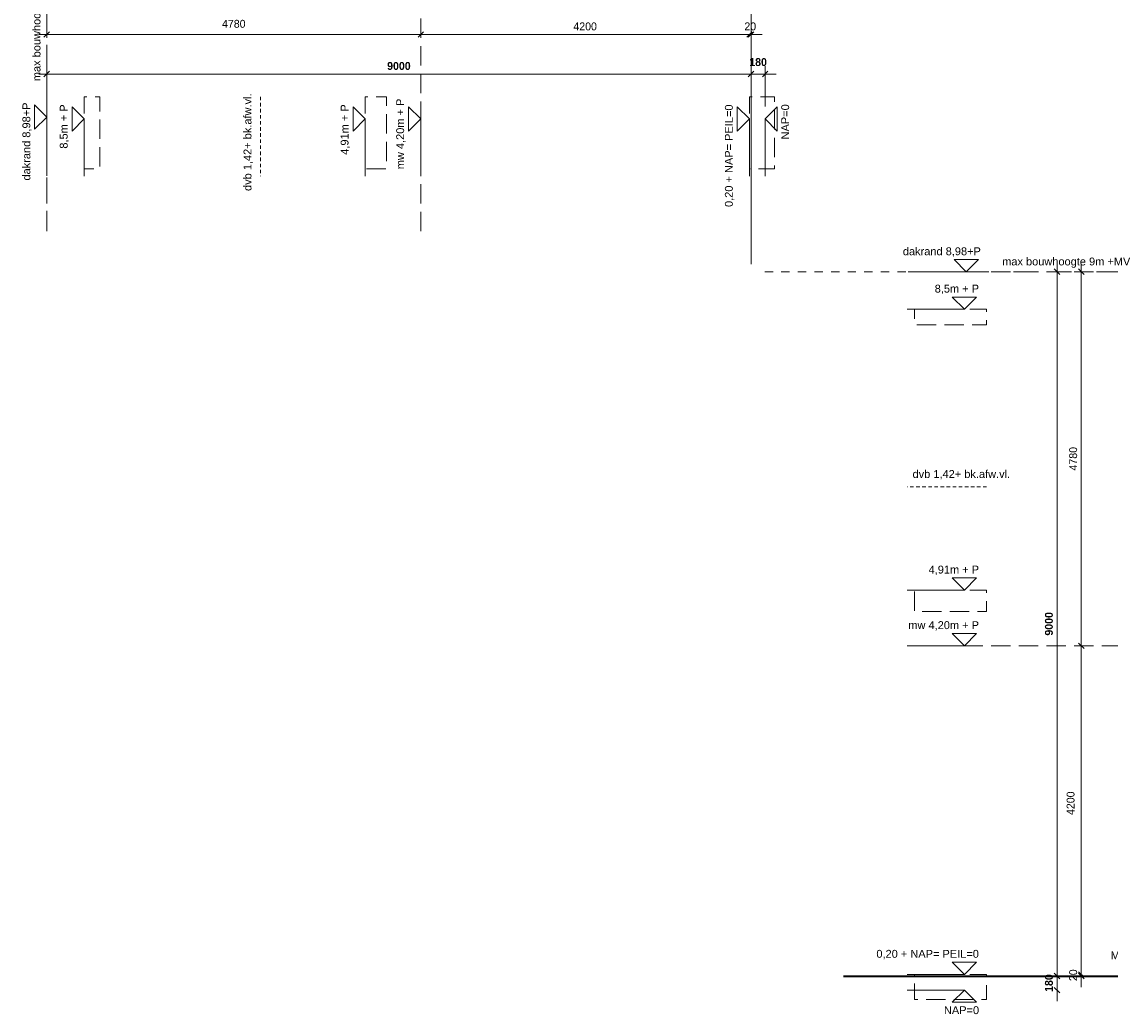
# Model space of a CAD drawing. Header units: millimetres. Extents: x -39200 to 51213, y -35420 to 51000.
# Tile 1 of 142: x -23899 to -9990, y -28383 to -15701. Entities that reach past the tile are written whole.
import ezdxf

# ---------------------------------------------------------------- set-up
doc = ezdxf.new("R2010")
doc.units = ezdxf.units.MM
doc.header["$LTSCALE"] = 100
doc.header["$PDMODE"] = 1
doc.header["$PDSIZE"] = -2
for name, pattern in [('[LS] Type-1', [2.12, 1.06, -1.06]), ('[LS] Type-2', [3.52999, 2.469998, -1.059993]), ('Line Type-6c', [0.777014, 0.448028, -0.328986])]:
    doc.linetypes.add(name, pattern=pattern)
doc.layers.get('0').update_dxf_attribs({"lineweight": 5})
for name, color, linetype, lineweight in [('5', 7, 'Continuous', 18), ('Dimension', 7, 'Continuous', 9), ('Geen', 7, 'Continuous', 9), ('none', 7, 'Continuous', 13)]:
    doc.layers.add(name, color=color, linetype=linetype, lineweight=lineweight)
doc.styles.add('Arial', font='Arial.ttf')
doc.styles.add('Century Gothic', font='Century-Gothic_9791.ttf')
doc.styles.add('Century Gothic (bold)', font='Century-Gothic-Bold_9789.ttf')
doc.dimstyles.new('Arch_PUUUR', dxfattribs={"dimtxt": 101.056134, "dimasz": 70.693359, "dimexe": 100, "dimexo": 159, "dimgap": 100, "dimtad": 1, "dimdec": 4, "dimtxsty": 'Century Gothic', "dimblk": 'VW_SLASH', "dimblk1": 'VW_SLASH', "dimblk2": 'VW_SLASH', "dimcen": 0, "dimdle": 100, "dimazin": 0, "dimtfac": 0.8, "dimtdec": 4, "dimtix": 1, "dimtmove": 0, "dimatfit": 0, "dimldrblk": 'VW_SLASH-1', "dimfxl": 1, "dimfrac": 2, "dimtolj": 1, "dimarcsym": 0})

# ---------------------------------------------------------------- blocks, each defined once
blk = doc.blocks.new('Groep-70')
at = {"layer": 'Geen', "color": 5, "linetype": '[LS] Type-2', "lineweight": 5, "true_color": 0x0000ff, "transparency": 33554687}
for p, q in [((-23580, -18378), (-23580, 18847)), ((-18800, -18378), (-18800, 5894))]:
    blk.add_line(p, q, dxfattribs=at)
blk = doc.blocks.new('VW_SLASH')
at = {"color": 0, "linetype": 'ByBlock', "lineweight": -2, "transparency": 16777216}
blk.add_line((1.41, 0), (-1, 0), dxfattribs=at)
at = {"color": 0, "linetype": 'Continuous', "lineweight": 20, "transparency": 16777216, "flags": 128}
blk.add_lwpolyline([(0.5, 0.5), (-0.5, -0.5)], dxfattribs=at)
blk = doc.blocks.new('*D85')
at = {"layer": 'Defpoints', "color": 0, "transparency": 33554687}
for p in [(-23580, -15864), (-23580, -16919), (-18800, -16943)]:
    blk.add_point(p, dxfattribs=at)
at = {"layer": 'Dimension', "color": 0, "linetype": 'Continuous', "lineweight": -2, "transparency": 33554687}
blk.add_line((-18871, -15864), (-23509, -15864), dxfattribs=at)
at = {"layer": 'Dimension', "color": 0, "lineweight": -2, "xscale": 70.693359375, "yscale": 70.693359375, "zscale": 70.693359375, "rotation": 180}
blk.add_blockref('VW_SLASH', (-23580, -15864), dxfattribs=at)
at = {"layer": 'Dimension', "color": 0, "lineweight": -2, "xscale": 70.693359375, "yscale": 70.693359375, "zscale": 70.693359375}
blk.add_blockref('VW_SLASH', (-18800, -15864), dxfattribs=at)
at = {"layer": 'Dimension', "color": 0, "lineweight": 5, "transparency": 33554687, "insert": (-21190, -15728), "char_height": 101.1, "attachment_point": 5, "style": 'Century Gothic'}
blk.add_mtext('\\A1;4780', dxfattribs=at)
blk = doc.blocks.new('VW_SLASH-1')
at = {"color": 0, "linetype": 'ByBlock', "lineweight": -2, "transparency": 16777216}
blk.add_line((1.41, 0), (-1, 0), dxfattribs=at)
at = {"color": 0, "linetype": 'Continuous', "lineweight": 20, "transparency": 16777216, "flags": 128}
blk.add_lwpolyline([(0.75, 0.75), (-0.75, -0.75)], dxfattribs=at)
blk = doc.blocks.new('*D86')
at = {"layer": 'Defpoints', "color": 0, "transparency": 33554687}
for p in [(-18800, -15864), (-14600, -16660), (-18800, -16943)]:
    blk.add_point(p, dxfattribs=at)
at = {"layer": 'Dimension', "color": 0, "linetype": 'Continuous', "lineweight": -2, "transparency": 33554687}
blk.add_line((-14671, -15864), (-18729, -15864), dxfattribs=at)
at = {"layer": 'Dimension', "color": 0, "lineweight": -2, "xscale": 70.693359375, "yscale": 70.693359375, "zscale": 70.693359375, "rotation": 180}
blk.add_blockref('VW_SLASH', (-18800, -15864), dxfattribs=at)
at = {"layer": 'Dimension', "color": 0, "lineweight": -2, "xscale": 70.693359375, "yscale": 70.693359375, "zscale": 70.693359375}
blk.add_blockref('VW_SLASH', (-14600, -15864), dxfattribs=at)
at = {"layer": 'Dimension', "color": 0, "lineweight": 5, "transparency": 33554687, "insert": (-16700, -15761), "char_height": 101.1, "attachment_point": 5, "style": 'Century Gothic'}
blk.add_mtext('\\A1;4200', dxfattribs=at)
blk = doc.blocks.new('*D87')
at = {"layer": 'Defpoints', "color": 0, "transparency": 33554687}
for p in [(-14580, -15480), (-14600, -15864), (-14600, -16660)]:
    blk.add_point(p, dxfattribs=at)
at = {"layer": 'Dimension', "color": 0, "linetype": 'Continuous', "lineweight": -2, "transparency": 33554687}
for p, q in [((-14671, -15864), (-14741, -15864)), ((-14580, -15864), (-14600, -15864)), ((-14509, -15864), (-14439, -15864))]:
    blk.add_line(p, q, dxfattribs=at)
at = {"layer": 'Dimension', "color": 0, "lineweight": -2, "xscale": 70.693359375, "yscale": 70.693359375, "zscale": 70.693359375, "rotation": 180}
blk.add_blockref('VW_SLASH', (-14580, -15864), dxfattribs=at)
at = {"layer": 'Dimension', "color": 0, "lineweight": -2, "xscale": 70.693359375, "yscale": 70.693359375, "zscale": 70.693359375}
blk.add_blockref('VW_SLASH', (-14600, -15864), dxfattribs=at)
at = {"layer": 'Dimension', "color": 0, "lineweight": 5, "transparency": 33554687, "insert": (-14590, -15761), "char_height": 101.1, "attachment_point": 5, "style": 'Century Gothic'}
blk.add_mtext('\\A1;20', dxfattribs=at)
blk = doc.blocks.new('*D88')
at = {"layer": 'Defpoints', "color": 0, "transparency": 33554687}
for p in [(-14580, -14420), (-14400, -16370), (-14400, -16943)]:
    blk.add_point(p, dxfattribs=at)
at = {"layer": 'Dimension', "color": 0, "linetype": 'Continuous', "lineweight": -2, "transparency": 33554687}
for p, q in [((-14580, -14579), (-14580, -16470)), ((-14400, -16784), (-14400, -16270)), ((-14651, -16370), (-14721, -16370)), ((-14580, -16370), (-14400, -16370)), ((-14329, -16370), (-14259, -16370))]:
    blk.add_line(p, q, dxfattribs=at)
at = {"layer": 'Dimension', "color": 0, "lineweight": -2, "xscale": 70.693359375, "yscale": 70.693359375, "zscale": 70.693359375}
blk.add_blockref('VW_SLASH', (-14580, -16370), dxfattribs=at)
at = {"layer": 'Dimension', "color": 0, "lineweight": -2, "xscale": 70.693359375, "yscale": 70.693359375, "zscale": 70.693359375, "rotation": 180}
blk.add_blockref('VW_SLASH', (-14400, -16370), dxfattribs=at)
at = {"layer": 'Dimension', "color": 0, "lineweight": 5, "transparency": 33554687, "insert": (-14490, -16217), "char_height": 101.1, "attachment_point": 5, "style": 'Century Gothic (bold)'}
blk.add_mtext('\\A1;180', dxfattribs=at)
blk = doc.blocks.new('*D89')
at = {"layer": 'Defpoints', "color": 0, "transparency": 33554687}
for p in [(-14580, -14420), (-14580, -16370), (-23580, -16919)]:
    blk.add_point(p, dxfattribs=at)
at = {"layer": 'Dimension', "color": 0, "linetype": 'Continuous', "lineweight": -2, "transparency": 33554687}
for p, q in [((-14580, -14579), (-14580, -16470)), ((-23580, -16760), (-23580, -16270)), ((-23509, -16370), (-14651, -16370))]:
    blk.add_line(p, q, dxfattribs=at)
at = {"layer": 'Dimension', "color": 0, "lineweight": -2, "xscale": 70.693359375, "yscale": 70.693359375, "zscale": 70.693359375, "rotation": 180}
blk.add_blockref('VW_SLASH', (-23580, -16370), dxfattribs=at)
at = {"layer": 'Dimension', "color": 0, "lineweight": -2, "xscale": 70.693359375, "yscale": 70.693359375, "zscale": 70.693359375}
blk.add_blockref('VW_SLASH', (-14580, -16370), dxfattribs=at)
at = {"layer": 'Dimension', "color": 0, "lineweight": 5, "transparency": 33554687, "insert": (-19080, -16267), "char_height": 101.1, "attachment_point": 5, "style": 'Century Gothic (bold)'}
blk.add_mtext('\\A1;9000', dxfattribs=at)
blk = doc.blocks.new('Groep-86')
at = {"color": 22, "lineweight": 5, "true_color": 0xdd1d1d, "transparency": 33554687}
blk.add_line((-14600, -16943), (-14600, -17675), dxfattribs=at)
at = {"color": 22, "lineweight": 5, "true_color": 0xdd1d1d, "transparency": 33554687, "flags": 128}
blk.add_lwpolyline([(-14756, -17099), (-14600, -16943), (-14756, -16788)], close=True, dxfattribs=at)
blk = doc.blocks.new('Groep-87')
at = {"color": 22, "lineweight": 5, "true_color": 0xdd1d1d, "transparency": 33554687}
blk.add_line((-19510, -16943), (-19510, -17675), dxfattribs=at)
at = {"color": 22, "lineweight": 5, "true_color": 0xdd1d1d, "transparency": 33554687, "flags": 128}
blk.add_lwpolyline([(-19666, -17099), (-19510, -16943), (-19666, -16788)], close=True, dxfattribs=at)
blk = doc.blocks.new('Groep-88')
at = {"color": 22, "lineweight": 5, "true_color": 0xdd1d1d, "transparency": 33554687}
blk.add_line((-23100, -16943), (-23100, -17675), dxfattribs=at)
at = {"color": 22, "lineweight": 5, "true_color": 0xdd1d1d, "transparency": 33554687, "flags": 128}
blk.add_lwpolyline([(-23256, -17099), (-23100, -16943), (-23256, -16788)], close=True, dxfattribs=at)
blk = doc.blocks.new('Groep-89')
at = {"color": 22, "lineweight": 5, "true_color": 0xdd1d1d, "transparency": 33554687}
blk.add_line((-14400, -16943), (-14400, -17675), dxfattribs=at)
at = {"color": 22, "lineweight": 5, "true_color": 0xdd1d1d, "transparency": 33554687, "flags": 128}
blk.add_lwpolyline([(-14244, -17099), (-14400, -16943), (-14244, -16788)], close=True, dxfattribs=at)
blk = doc.blocks.new('Groep-90')
at = {"color": 22, "lineweight": 5, "true_color": 0xdd1d1d, "transparency": 33554687}
blk.add_line((-18800, -16943), (-18800, -17675), dxfattribs=at)
at = {"color": 22, "lineweight": 5, "true_color": 0xdd1d1d, "transparency": 33554687, "flags": 128}
blk.add_lwpolyline([(-18956, -17099), (-18800, -16943), (-18956, -16788)], close=True, dxfattribs=at)
blk = doc.blocks.new('Groep-91')
at = {"color": 7, "transparency": 33554554}
for name in ['Groep-88', 'Groep-87', 'Groep-90', 'Groep-86', 'Groep-89']:
    blk.add_blockref(name, (0, 0), dxfattribs=at)
at = {"layer": 'Geen', "color": 1, "true_color": 0xff0000, "transparency": 33554687, "attachment_point": 1, "rotation": 90, "line_spacing_factor": 0.962448, "style": 'Arial'}
for s, insert, char_height in [('8,5m + P', (-23414, -17323), 100.7), ('4,91m + P', (-19824, -17401), 100.7), ('mw 4,20m + P', (-19114, -17586), 100.69), ('NAP=0', (-14194, -17205), 100.7), ('0,20 + NAP= PEIL=0', (-14914, -18068), 100.69)]:
    blk.add_mtext(s, dxfattribs=dict(at, insert=insert, char_height=char_height))
blk = doc.blocks.new('Groep-92')
at = {"color": 22, "lineweight": 5, "true_color": 0xdd1d1d, "transparency": 33554687}
blk.add_line((-23580, -16919), (-23580, -17650), dxfattribs=at)
at = {"color": 22, "lineweight": 5, "true_color": 0xdd1d1d, "transparency": 33554687, "flags": 128}
blk.add_lwpolyline([(-23736, -17074), (-23580, -16919), (-23736, -16763)], close=True, dxfattribs=at)
blk = doc.blocks.new('Groep-93')
at = {"color": 22, "lineweight": 5, "true_color": 0xdd1d1d, "transparency": 33554687}
blk.add_line((-14580, -14420), (-14580, -15152), dxfattribs=at)
at = {"color": 22, "lineweight": 5, "true_color": 0xdd1d1d, "transparency": 33554687, "flags": 128}
blk.add_lwpolyline([(-14736, -14576), (-14580, -14420), (-14736, -14264)], close=True, dxfattribs=at)
blk = doc.blocks.new('Groep-94')
at = {"color": 1, "linetype": 'Line Type-6c', "lineweight": 9, "true_color": 0xff0000, "transparency": 33554687}
blk.add_line((-20850, -16660), (-20850, -17675), dxfattribs=at)
at = {"linetype": '[LS] Type-2', "lineweight": 9, "transparency": 33554687, "flags": 128}
for points in [[(-23100, -17580), (-23100, -16660), (-22900, -16660), (-22900, -17580)], [(-19510, -17580), (-19510, -16660), (-19240, -16660), (-19240, -17580)], [(-14600, -17580), (-14600, -16660), (-14280, -16660), (-14280, -17580)]]:
    blk.add_lwpolyline(points, close=True, dxfattribs=at)
at = {"layer": '5', "color": 22, "linetype": '[LS] Type-1', "lineweight": 5, "true_color": 0xdd1d1d, "transparency": 33554687}
blk.add_line((-23580, -11757), (-23580, -18378), dxfattribs=at)
at = {"color": 7, "transparency": 33554554}
for name in ['Groep-93', 'Groep-92']:
    blk.add_blockref(name, (0, 0), dxfattribs=at)
at = {"layer": '5', "color": 7, "transparency": 33554687}
blk.add_blockref('Groep-91', (0, 0), dxfattribs=at)
at = {"color": 1, "true_color": 0xff0000, "transparency": 33554687, "insert": (-21065, -17864), "char_height": 100.69, "attachment_point": 1, "rotation": 90, "line_spacing_factor": 0.962448, "style": 'Arial'}
blk.add_mtext('dvb 1,42+ bk.afw.vl.', dxfattribs=at)
at = {"layer": 'Geen', "color": 1, "true_color": 0xff0000, "transparency": 33554687, "char_height": 100.69, "attachment_point": 1, "rotation": 90, "line_spacing_factor": 0.962448, "style": 'Arial'}
for s, insert in [('MV 0,18m + NAP', (-14894, -15074)), ('max bouwhoogte 9m +MV', (-23761, -16461)), ('dakrand 8,98+P', (-23891, -17730))]:
    blk.add_mtext(s, dxfattribs=dict(at, insert=insert))
blk = doc.blocks.new('Groep-195')
at = {"layer": 'Geen', "color": 5, "linetype": '[LS] Type-2', "lineweight": 5, "true_color": 0x0000ff, "transparency": 33554687}
for p, q in [((-12570, -18895), (13130, -18895)), ((-12570, -23675), (13130, -23675))]:
    blk.add_line(p, q, dxfattribs=at)
blk = doc.blocks.new('*D266')
at = {"layer": 'Defpoints', "color": 0, "transparency": 33554687}
for p in [(-11829, -18895), (-10360, -18895), (-11853, -23675)]:
    blk.add_point(p, dxfattribs=at)
at = {"layer": 'Dimension', "color": 0, "linetype": 'Continuous', "lineweight": -2, "transparency": 33554687}
blk.add_line((-10360, -23604), (-10360, -18966), dxfattribs=at)
at = {"layer": 'Dimension', "color": 0, "lineweight": -2, "xscale": 70.693359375, "yscale": 70.693359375, "zscale": 70.693359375}
for p, rotation in [((-10360, -18895), 90), ((-10360, -23675), 270)]:
    blk.add_blockref('VW_SLASH', p, dxfattribs=dict(at, rotation=rotation))
at = {"layer": 'Dimension', "color": 0, "lineweight": 5, "transparency": 33554687, "insert": (-10463, -21285), "char_height": 101.1, "attachment_point": 5, "rotation": 90, "style": 'Century Gothic'}
blk.add_mtext('\\A1;4780', dxfattribs=at)
blk = doc.blocks.new('*D267')
at = {"layer": 'Defpoints', "color": 0, "transparency": 33554687}
for p in [(-11853, -23675), (-10360, -23675), (-11570, -27875)]:
    blk.add_point(p, dxfattribs=at)
at = {"layer": 'Dimension', "color": 0, "linetype": 'Continuous', "lineweight": -2, "transparency": 33554687}
blk.add_line((-10360, -27804), (-10360, -23746), dxfattribs=at)
at = {"layer": 'Dimension', "color": 0, "lineweight": -2, "xscale": 70.693359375, "yscale": 70.693359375, "zscale": 70.693359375}
for p, rotation in [((-10360, -23675), 90), ((-10360, -27875), 270)]:
    blk.add_blockref('VW_SLASH', p, dxfattribs=dict(at, rotation=rotation))
at = {"layer": 'Dimension', "color": 0, "lineweight": 5, "transparency": 33554687, "insert": (-10496, -25687), "char_height": 101.1, "attachment_point": 5, "rotation": 90, "style": 'Century Gothic'}
blk.add_mtext('\\A1;4200', dxfattribs=at)
blk = doc.blocks.new('*D268')
at = {"layer": 'Defpoints', "color": 0, "transparency": 33554687}
for p in [(-11570, -27875), (-11330, -27895), (-10360, -27875)]:
    blk.add_point(p, dxfattribs=at)
at = {"layer": 'Dimension', "color": 0, "linetype": 'Continuous', "lineweight": -2, "transparency": 33554687}
for p, q in [((-10360, -27804), (-10360, -27734)), ((-10360, -27895), (-10360, -27875)), ((-10360, -27966), (-10360, -28036))]:
    blk.add_line(p, q, dxfattribs=at)
at = {"layer": 'Dimension', "color": 0, "lineweight": -2, "xscale": 70.693359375, "yscale": 70.693359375, "zscale": 70.693359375}
for p, rotation in [((-10360, -27895), 90), ((-10360, -27875), 270)]:
    blk.add_blockref('VW_SLASH', p, dxfattribs=dict(at, rotation=rotation))
at = {"layer": 'Dimension', "color": 0, "lineweight": 5, "transparency": 33554687, "insert": (-10463, -27885), "char_height": 101.1, "attachment_point": 5, "rotation": 90, "style": 'Century Gothic'}
blk.add_mtext('\\A1;20', dxfattribs=at)
blk = doc.blocks.new('*D269')
at = {"layer": 'Defpoints', "color": 0, "transparency": 33554687}
for p in [(-9330, -27895), (-11853, -28075), (-10670, -28075)]:
    blk.add_point(p, dxfattribs=at)
at = {"layer": 'Dimension', "color": 0, "linetype": 'Continuous', "lineweight": -2, "transparency": 33554687}
for p, q in [((-10670, -27824), (-10670, -27754)), ((-10670, -27895), (-10670, -28075)), ((-10670, -28146), (-10670, -28216))]:
    blk.add_line(p, q, dxfattribs=at)
at = {"layer": 'Dimension', "color": 0, "lineweight": -2, "xscale": 70.693359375, "yscale": 70.693359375, "zscale": 70.693359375}
for p, rotation in [((-10670, -27895), 270), ((-10670, -28075), 90)]:
    blk.add_blockref('VW_SLASH', p, dxfattribs=dict(at, rotation=rotation))
at = {"layer": 'Dimension', "color": 0, "lineweight": 5, "transparency": 33554687, "insert": (-10773, -27985), "char_height": 101.1, "attachment_point": 5, "rotation": 90, "style": 'Century Gothic (bold)'}
blk.add_mtext('\\A1;180', dxfattribs=at)
blk = doc.blocks.new('*D270')
at = {"layer": 'Defpoints', "color": 0, "transparency": 33554687}
for p in [(-11829, -18895), (-10670, -27895), (-9330, -27895)]:
    blk.add_point(p, dxfattribs=at)
at = {"layer": 'Dimension', "color": 0, "linetype": 'Continuous', "lineweight": -2, "transparency": 33554687}
blk.add_line((-10670, -18966), (-10670, -27824), dxfattribs=at)
at = {"layer": 'Dimension', "color": 0, "lineweight": -2, "xscale": 70.693359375, "yscale": 70.693359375, "zscale": 70.693359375}
for p, rotation in [((-10670, -18895), 90), ((-10670, -27895), 270)]:
    blk.add_blockref('VW_SLASH', p, dxfattribs=dict(at, rotation=rotation))
at = {"layer": 'Dimension', "color": 0, "lineweight": 5, "transparency": 33554687, "insert": (-10773, -23395), "char_height": 101.1, "attachment_point": 5, "rotation": 90, "style": 'Century Gothic (bold)'}
blk.add_mtext('\\A1;9000', dxfattribs=at)
blk = doc.blocks.new('Groep-207')
at = {"color": 22, "lineweight": 5, "true_color": 0xdd1d1d, "transparency": 33554687}
blk.add_line((-11853, -27875), (-12585, -27875), dxfattribs=at)
at = {"color": 22, "lineweight": 5, "true_color": 0xdd1d1d, "transparency": 33554687, "flags": 128}
blk.add_lwpolyline([(-12009, -27719), (-11853, -27875), (-11698, -27719)], close=True, dxfattribs=at)
blk = doc.blocks.new('Groep-208')
at = {"color": 22, "lineweight": 5, "true_color": 0xdd1d1d, "transparency": 33554687}
blk.add_line((-11853, -22965), (-12585, -22965), dxfattribs=at)
at = {"color": 22, "lineweight": 5, "true_color": 0xdd1d1d, "transparency": 33554687, "flags": 128}
blk.add_lwpolyline([(-12009, -22809), (-11853, -22965), (-11698, -22809)], close=True, dxfattribs=at)
blk = doc.blocks.new('Groep-209')
at = {"color": 22, "lineweight": 5, "true_color": 0xdd1d1d, "transparency": 33554687}
blk.add_line((-11853, -19375), (-12585, -19375), dxfattribs=at)
at = {"color": 22, "lineweight": 5, "true_color": 0xdd1d1d, "transparency": 33554687, "flags": 128}
blk.add_lwpolyline([(-12009, -19219), (-11853, -19375), (-11698, -19219)], close=True, dxfattribs=at)
blk = doc.blocks.new('Groep-210')
at = {"color": 22, "lineweight": 5, "true_color": 0xdd1d1d, "transparency": 33554687}
blk.add_line((-11853, -28075), (-12585, -28075), dxfattribs=at)
at = {"color": 22, "lineweight": 5, "true_color": 0xdd1d1d, "transparency": 33554687, "flags": 128}
blk.add_lwpolyline([(-12009, -28230), (-11853, -28075), (-11698, -28230)], close=True, dxfattribs=at)
blk = doc.blocks.new('Groep-211')
at = {"color": 22, "lineweight": 5, "true_color": 0xdd1d1d, "transparency": 33554687}
blk.add_line((-11853, -23675), (-12585, -23675), dxfattribs=at)
at = {"color": 22, "lineweight": 5, "true_color": 0xdd1d1d, "transparency": 33554687, "flags": 128}
blk.add_lwpolyline([(-12009, -23519), (-11853, -23675), (-11698, -23519)], close=True, dxfattribs=at)
blk = doc.blocks.new('Groep-212')
at = {"color": 7, "transparency": 33554554}
for name in ['Groep-209', 'Groep-208', 'Groep-211', 'Groep-207', 'Groep-210']:
    blk.add_blockref(name, (0, 0), dxfattribs=at)
at = {"layer": 'Geen', "color": 1, "true_color": 0xff0000, "transparency": 33554687, "attachment_point": 1, "line_spacing_factor": 0.962448, "style": 'Arial'}
for s, insert, char_height in [('8,5m + P', (-12233, -19061), 100.7), ('4,91m + P', (-12311, -22651), 100.7), ('mw 4,20m + P', (-12570, -23361), 100.69), ('0,20 + NAP= PEIL=0', (-12978, -27561), 100.69), ('NAP=0', (-12115, -28281), 100.7)]:
    blk.add_mtext(s, dxfattribs=dict(at, insert=insert, char_height=char_height))
blk = doc.blocks.new('Groep-213')
at = {"color": 22, "lineweight": 5, "true_color": 0xdd1d1d, "transparency": 33554687}
blk.add_line((-11829, -18895), (-12560, -18895), dxfattribs=at)
at = {"color": 22, "lineweight": 5, "true_color": 0xdd1d1d, "transparency": 33554687, "flags": 128}
blk.add_lwpolyline([(-11984, -18739), (-11829, -18895), (-11673, -18739)], close=True, dxfattribs=at)
blk = doc.blocks.new('Groep-214')
at = {"color": 22, "lineweight": 5, "true_color": 0xdd1d1d, "transparency": 33554687}
blk.add_line((-9330, -27895), (-10062, -27895), dxfattribs=at)
at = {"color": 22, "lineweight": 5, "true_color": 0xdd1d1d, "transparency": 33554687, "flags": 128}
blk.add_lwpolyline([(-9486, -27739), (-9330, -27895), (-9174, -27739)], close=True, dxfattribs=at)
blk = doc.blocks.new('Groep-215')
at = {"linetype": '[LS] Type-2', "lineweight": 9, "transparency": 33554687, "flags": 128}
for points in [[(-12490, -19375), (-11570, -19375), (-11570, -19575), (-12490, -19575)], [(-12490, -22965), (-11570, -22965), (-11570, -23235), (-12490, -23235)], [(-12490, -27875), (-11570, -27875), (-11570, -28195), (-12490, -28195)]]:
    blk.add_lwpolyline(points, close=True, dxfattribs=at)
at = {"layer": '5', "color": 22, "linetype": '[LS] Type-1', "lineweight": 5, "true_color": 0xdd1d1d, "transparency": 33554687}
blk.add_line((-6667, -18895), (-14408, -18895), dxfattribs=at)
at = {"color": 7, "transparency": 33554554}
for name in ['Groep-213', 'Groep-214']:
    blk.add_blockref(name, (0, 0), dxfattribs=at)
at = {"layer": '5', "color": 7, "transparency": 33554687}
blk.add_blockref('Groep-212', (0, 0), dxfattribs=at)
at = {"layer": 'Geen', "color": 1, "true_color": 0xff0000, "transparency": 33554687, "char_height": 100.69, "attachment_point": 1, "line_spacing_factor": 0.962448, "style": 'Arial'}
for s, insert in [('dakrand 8,98+P', (-12640, -18584)), ('max bouwhoogte 9m +MV', (-11371, -18714)), ('MV 0,18m + NAP', (-9984, -27581))]:
    blk.add_mtext(s, dxfattribs=dict(at, insert=insert))
blk = doc.blocks.new('Groep-108')
at = {"color": 115, "linetype": 'Continuous', "lineweight": 18, "true_color": 0x5c997a, "transparency": 33554687}
blk.add_line((-14580, -18800), (-14580, 20523.7), dxfattribs=at)
at = {"color": 5, "true_color": 0x0000ff, "transparency": 33554687}
blk.add_blockref('Groep-70', (0, 0), dxfattribs=at)
at = {"layer": '5', "color": 7, "transparency": 33554687}
blk.add_blockref('Groep-94', (0, 0), dxfattribs=at)
at = {"layer": 'Dimension', "color": 5, "linetype": 'Continuous', "lineweight": 5, "true_color": 0x0000ff, "transparency": 33554687}
for base, p1, p2, override, picture, middle in [((-14580, -16370), (-23580, -16918.5), (-14580, -14420), {"dimgap": 50, "dimdec": 0, "dimpost": '<>', "dimtxsty": 'Century Gothic (bold)', "dimtmove": 2}, '*D89', (-19080, -16266.9)), ((-14400, -16370), (-14580, -14420), (-14400, -16943.2), {"dimgap": 100, "dimdec": 0, "dimpost": '<>', "dimtxsty": 'Century Gothic (bold)', "dimtmove": 2}, '*D88', (-14490, -16216.9)), ((-14600, -15863.8), (-14580, -15479.7), (-14600, -16660), {"dimgap": 50, "dimdec": 0, "dimpost": '<>', "dimtxsty": 'Century Gothic', "dimse1": 1, "dimse2": 1, "dimtmove": 2}, '*D87', (-14590, -15760.7)), ((-18800, -15863.8), (-14600, -16660), (-18800, -16943.2), {"dimgap": 50, "dimdec": 0, "dimpost": '<>', "dimtxsty": 'Century Gothic', "dimse1": 1, "dimse2": 1, "dimtmove": 2}, '*D86', (-16700, -15760.7))]:
    dim = blk.add_linear_dim(base=base, p1=p1, p2=p2, dimstyle='Arch_PUUUR', override=override, dxfattribs=at)
    dim.commit()
    dim.dimension.update_dxf_attribs({"geometry": picture, "text_midpoint": middle})
dim = blk.add_linear_dim(base=(-23580, -15863.8), p1=(-18800, -16943.2), p2=(-23580, -16918.5), dimstyle='Arch_PUUUR', override={"dimgap": 50, "dimdec": 0, "dimpost": '<>', "dimtxsty": 'Century Gothic', "dimse1": 1, "dimse2": 1, "dimtmove": 2}, dxfattribs=at)
dim.commit()
dim.dimension.update_dxf_attribs({"geometry": '*D85', "text_midpoint": (-21190, -15727.7), "dimtype": 160})
blk = doc.blocks.new('Groep-112')
at = {"color": 7, "transparency": 33554687}
blk.add_blockref('Groep-108', (0, 0), dxfattribs=at)
blk = doc.blocks.new('Groep-218')
at = {"color": 1, "linetype": 'Line Type-6c', "lineweight": 9, "true_color": 0xff0000, "transparency": 33554687}
blk.add_line((-11570, -21644.9), (-12585, -21644.9), dxfattribs=at)
at = {"layer": 'Geen', "color": 115, "linetype": 'Continuous', "lineweight": 35, "true_color": 0x5c997a, "transparency": 33554687}
blk.add_line((-13400, -27894.9), (15100, -27894.9), dxfattribs=at)
at = {"color": 5, "true_color": 0x0000ff, "transparency": 33554687}
blk.add_blockref('Groep-195', (0, 0), dxfattribs=at)
at = {"layer": '5', "color": 7, "transparency": 33554687}
blk.add_blockref('Groep-215', (0, 0), dxfattribs=at)
at = {"color": 1, "true_color": 0xff0000, "transparency": 33554687, "insert": (-12515.8, -21429.8), "char_height": 100.689, "attachment_point": 1, "line_spacing_factor": 0.962448, "style": 'Arial'}
blk.add_mtext('dvb 1,42+ bk.afw.vl.', dxfattribs=at)
at = {"layer": 'Dimension', "color": 5, "linetype": 'Continuous', "lineweight": 5, "true_color": 0x0000ff, "transparency": 33554687}
for base, p1, p2, override, picture, middle in [((-10360, -18894.9), (-11853.2, -23674.9), (-11828.5, -18894.9), {"dimgap": 50, "dimdec": 0, "dimpost": '<>', "dimtxsty": 'Century Gothic', "dimse1": 1, "dimse2": 1, "dimtmove": 2}, '*D266', (-10463.1, -21284.9)), ((-10670, -27894.9), (-11828.5, -18894.9), (-9330, -27894.9), {"dimgap": 50, "dimdec": 0, "dimpost": '<>', "dimtxsty": 'Century Gothic (bold)', "dimse1": 1, "dimse2": 1, "dimtmove": 2}, '*D270', (-10773.1, -23394.9)), ((-10670, -28074.9), (-9330, -27894.9), (-11853.2, -28074.9), {"dimgap": 50, "dimdec": 0, "dimpost": '<>', "dimtxsty": 'Century Gothic (bold)', "dimse1": 1, "dimse2": 1, "dimtmove": 2}, '*D269', (-10773.1, -27984.9)), ((-10360, -27874.9), (-11330.5, -27894.9), (-11570, -27874.9), {"dimgap": 50, "dimdec": 0, "dimpost": '<>', "dimtxsty": 'Century Gothic', "dimse1": 1, "dimse2": 1, "dimtmove": 2}, '*D268', (-10463.1, -27884.9))]:
    dim = blk.add_linear_dim(base=base, p1=p1, p2=p2, angle=270, dimstyle='Arch_PUUUR', override=override, dxfattribs=at)
    dim.commit()
    dim.dimension.update_dxf_attribs({"geometry": picture, "text_midpoint": middle})
dim = blk.add_linear_dim(base=(-10360, -23674.9), p1=(-11570, -27874.9), p2=(-11853.2, -23674.9), angle=270, dimstyle='Arch_PUUUR', override={"dimgap": 50, "dimdec": 0, "dimpost": '<>', "dimtxsty": 'Century Gothic', "dimse1": 1, "dimse2": 1, "dimtmove": 2}, dxfattribs=at)
dim.commit()
dim.dimension.update_dxf_attribs({"geometry": '*D267', "text_midpoint": (-10496.1, -25687.1), "dimtype": 160})
blk = doc.blocks.new('Groep-222')
at = {"color": 7, "transparency": 33554687}
blk.add_blockref('Groep-218', (0, 0), dxfattribs=at)

msp = doc.modelspace()

# ---------------------------------------------------------------- block references
at = {"layer": 'none', "color": 7}
msp.add_blockref('Groep-112', (0, 0), dxfattribs=at)

# ---------------------------------------------------------------- next in the draw order: block references
msp.add_blockref('Groep-222', (0, 0), dxfattribs=at)

doc.saveas('drawing.dxf')
